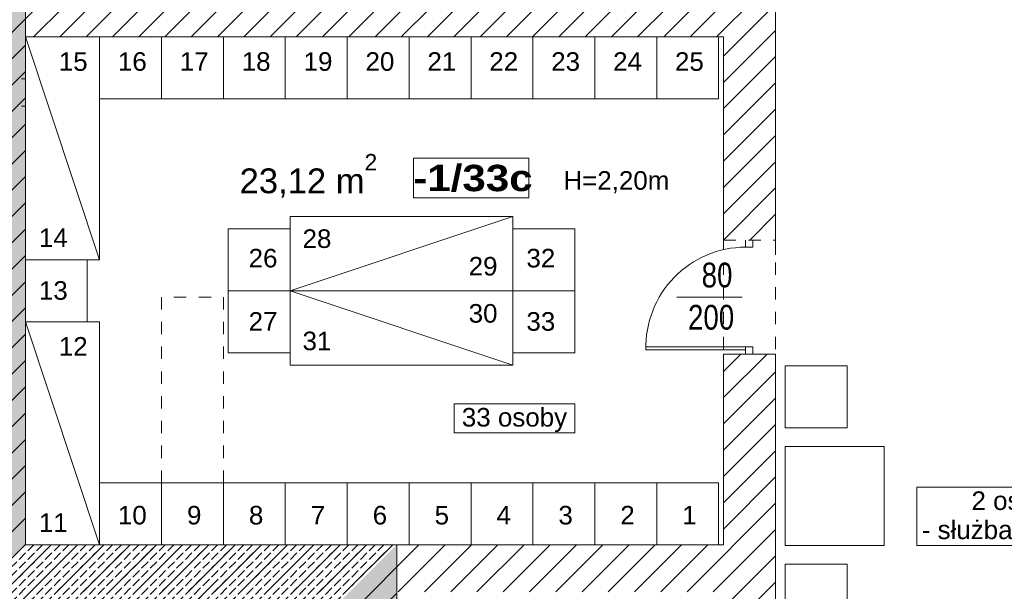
# Model space of a CAD drawing. Header units: millimetres. Extents: x -44596 to 32114, y 34976 to 82978.
# Tile 47 of 63: x 28149 to 28944, y 54908 to 55369. Entities that reach past the tile are written whole.
import ezdxf

# ---------------------------------------------------------------- set-up
doc = ezdxf.new("R2010")
doc.units = ezdxf.units.MM
doc.header["$MEASUREMENT"] = 0
doc.linetypes.add('Dashed-002', pattern=[20, 10, -10])
for name, color, linetype in [('410-Fundamenty', 7, 'Continuous'), ('__PROJEKTOWANE', 7, 'Continuous'), ('__PROJEKTOWANE_WYPOSAŻENIE', 7, 'Continuous'), ('MF-NR', 7, 'Continuous'), ('MF_KRESKOWANIE', 7, 'Continuous'), ('MF_NR', 7, 'Continuous'), ('MF_OKNA', 7, 'Continuous'), ('MF_przerywana', 7, 'Continuous'), ('MF_SCIANY_KONSTR', 7, 'Continuous'), ('MF_WIDOK', 7, 'Continuous')]:
    doc.layers.add(name, color=color, linetype=linetype)
doc.styles.add('GENERATED_STYLE_2', font='txt')
doc.styles.add('GENERATED_STYLE_6', font='txt')
pattern_1 = [(45, (5608535.791, 4486378.817), (-10.606601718, 10.606601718), [])]
pattern_2 = [(45, (5608535.791, 4486378.817), (-7.071067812, 7.071067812), [7.5, -2.5]), (45, (5608535.791, 4486385.888), (-7.071067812, 7.071067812), [7.5, -2.5])]

msp = doc.modelspace()

# ---------------------------------------------------------------- hatches: boundary and pattern name
at = {"layer": '410-Fundamenty', "linetype": 'Continuous', "lineweight": 0}
h = msp.add_hatch(dxfattribs=at)
h.set_pattern_fill('beton', color=251, style=0, pattern_type=2)
h.set_pattern_definition(pattern_2)
h.paths.add_polyline_path([(28128.19, 55795.49), (28128.19, 54920.49), (28153.19, 54945.49), (28153.19, 55820.49)])
h = msp.add_hatch(dxfattribs=at)
h.set_pattern_fill('beton', color=251, style=0, pattern_type=2)
h.set_pattern_definition(pattern_2)
h.paths.add_polyline_path([(28128.19, 54920.49), (28428.19, 54920.49), (28453.19, 54945.49), (28153.19, 54945.49)])
h = msp.add_hatch(dxfattribs=at)
h.set_pattern_fill('beton', color=251, style=0, pattern_type=2)
h.set_pattern_definition(pattern_2)
h.paths.add_polyline_path([(28428.19, 54920.49), (28428.19, 54119.49), (28453.19, 54144.49), (28453.19, 54945.49)])
h = msp.add_hatch(dxfattribs=at)
h.set_pattern_fill('beton', color=251, style=0, pattern_type=2)
h.set_pattern_definition(pattern_2)
h.paths.add_polyline_path([(28123.19, 54915.49), (28423.19, 54915.49), (28428.19, 54920.49), (28128.19, 54920.49)])
h = msp.add_hatch(dxfattribs=at)
h.set_pattern_fill('beton', color=251, style=0, pattern_type=2)
h.set_pattern_definition(pattern_2)
h.paths.add_polyline_path([(28423.19, 54915.49), (28423.19, 54114.49), (28428.19, 54119.49), (28428.19, 54920.49)])
h = msp.add_hatch(dxfattribs=at)
h.set_pattern_fill('beton', color=251, style=0, pattern_type=2)
h.set_pattern_definition(pattern_2)
h.paths.add_polyline_path([(28108.19, 54900.49), (28408.19, 54900.49), (28423.19, 54915.49), (28123.19, 54915.49)])
h = msp.add_hatch(dxfattribs=at)
h.set_pattern_fill('beton', color=251, style=0, pattern_type=2)
h.set_pattern_definition(pattern_2)
h.paths.add_polyline_path([(28408.19, 54900.49), (28408.19, 54099.49), (28423.19, 54114.49), (28423.19, 54915.49)])
at = {"layer": '__PROJEKTOWANE', "linetype": 'Continuous', "lineweight": 13}
h = msp.add_hatch(dxfattribs=at)
h.set_pattern_fill('Bloczki_ceramiczne_kopia_43', color=251, style=0, pattern_type=2)
h.set_pattern_definition([(45, (5608535.79, 4486378.82), (-70.7106781, 70.7106781), [])])
h.paths.add_polyline_path([(29650.19, 54617.49), (29950.19, 54617.49), (29950.19, 55810.49), (29669.19, 55810.49), (29669.19, 56706.54), (30029.29, 56706.54), (30027.37, 56167.49), (30307.19, 56167.49), (30307.19, 54260.49), (30007.19, 54260.49), (30007.19, 53759.49), (28068.19, 53759.49), (28068.19, 54560.49), (27769.23, 54560.49), (27768.21, 55446.69), (26382.36, 55446.62), (26382.36, 55792.49), (28125.19, 55792.49), (28125.19, 54917.49), (28425.19, 54917.49), (28425.19, 54116.49), (29650.19, 54116.49)])
at = {"layer": 'MF_KRESKOWANIE', "linetype": 'Continuous', "lineweight": 13}
h = msp.add_hatch(dxfattribs=at)
h.set_pattern_fill('bloczki_ceramiczne', color=251, style=0, pattern_type=2)
h.set_pattern_definition(pattern_1)
h.paths.add_polyline_path([(28115.19, 54907.49), (28415.19, 54907.49), (28415.19, 54896.49), (28415.19, 54735.49), (28415.19, 54106.49), (28483.19, 54106.49), (28791.19, 54106.49), (28791.19, 53966.49), (28833.19, 53966.49), (29119.88, 53966.49), (29119.88, 53894.49), (29119.88, 53558.49), (29284.88, 53558.49), (29284.88, 53894.49), (29284.88, 53966.49), (29284.88, 54106.49), (29660.19, 54106.49), (29660.19, 54607.49), (29960.19, 54607.49), (29960.19, 54660.49), (29960.19, 55820.49), (29641.19, 55820.49), (28865.19, 55820.49), (28865.19, 55776.49), (28936.19, 55776.49), (28936.19, 55556.49), (28869.19, 55556.49), (28871.19, 55556.49), (28871.19, 55514.49), (29079.19, 55514.49), (29079.19, 55556.49), (28978.19, 55556.49), (28978.19, 55776.49), (29316.19, 55776.49), (29316.19, 55556.49), (29171.19, 55556.49), (29171.19, 55514.49), (29358.19, 55514.49), (29358.19, 55776.49), (29622.19, 55776.49), (29922.19, 55776.49), (29922.19, 55234.49), (29622.19, 55234.49), (29358.19, 55234.49), (29358.19, 55422.49), (29316.19, 55422.49), (29316.19, 55393.49), (29316.19, 55026.49), (29358.19, 55026.49), (29358.19, 55192.49), (29922.19, 55192.49), (29922.19, 54645.49), (29658.19, 54645.49), (29658.19, 54735.49), (29658.19, 54747.49), (29358.19, 54747.49), (29358.19, 54934.49), (29316.19, 54934.49), (29316.19, 54747.49), (29316.19, 54705.49), (29622.19, 54705.49), (29622.19, 54144.49), (29220.19, 54144.49), (29220.19, 54705.49), (29224.19, 54705.49), (29224.19, 54747.49), (29126.19, 54747.49), (29126.19, 54705.49), (29178.19, 54705.49), (29178.19, 54290.49), (29153.19, 54290.49), (29168.19, 54248.49), (29178.19, 54248.49), (29178.19, 54144.49), (28998.19, 54144.49), (28998.19, 54147.49), (28956.19, 54147.49), (28956.19, 54144.49), (28943.19, 54144.49), (28943.19, 54106.49), (29246.88, 54106.49), (29246.88, 54008.49), (29246.88, 53894.49), (29246.53, 53894.49), (29246.53, 53600.49), (29161.88, 53600.49), (29161.88, 53894.49), (29161.88, 53983.49), (29136.88, 54008.49), (28833.19, 54008.49), (28833.19, 54106.49), (28883.19, 54106.49), (28883.19, 54144.49), (28833.19, 54144.49), (28833.19, 54159.49), (28791.19, 54159.49), (28791.19, 54144.49), (28453.19, 54144.49), (28453.19, 54705.49), (28593.19, 54705.49), (28593.19, 54747.49), (28453.19, 54747.49), (28453.19, 54907.49), (28717.19, 54907.49), (28717.19, 54871.49), (28759.19, 54871.49), (28759.19, 55099.49), (28717.19, 55099.49), (28717.19, 54945.49), (28463.19, 54945.49), (28153.19, 54945.49), (28153.19, 55790.1), (28615.74, 55790.44), (28615.87, 55820.49), (28153.19, 55820.49), (28129.19, 55782.49), (28115.19, 55782.49), (28115.19, 54945.49)])
h = msp.add_hatch(dxfattribs=at)
h.set_pattern_fill('bloczki_ceramiczne', color=251, style=0, pattern_type=2)
h.set_pattern_definition(pattern_1)
h.paths.add_polyline_path([(28153.19, 55355.49), (28717.19, 55355.49), (28717.19, 55191.49), (28759.19, 55191.49), (28759.19, 55389.49), (28717.19, 55389.49), (28717.19, 55379.49), (28441.19, 55379.49), (28435.17, 55379.49), (28347.18, 55379.49), (28341.18, 55379.49), (28253.19, 55379.49), (28247.19, 55379.49), (28153.19, 55379.49)])

# ---------------------------------------------------------------- linework, layer by layer
at = {"layer": '410-Fundamenty', "color": 251, "linetype": 'Continuous', "lineweight": 13, "flags": 128}
for points in [[(28153.19, 54945.49), (28153.19, 55820.49)], [(28453.19, 54945.49), (28153.19, 54945.49)], [(28453.19, 54144.49), (28453.19, 54945.49)]]:
    msp.add_lwpolyline(points, dxfattribs=at)
at = {"layer": '__PROJEKTOWANE_WYPOSAŻENIE', "color": 251, "linetype": 'Continuous', "lineweight": 13}
for p, q in [((28213.19, 55175.49), (28153.19, 55355.49)), ((28366.99, 55150.49), (28546.99, 55210.49)), ((28366.99, 55150.49), (28546.99, 55090.49)), ((28213.19, 54945.49), (28153.19, 55125.49))]:
    msp.add_line(p, q, dxfattribs=at)
at = {"layer": '__PROJEKTOWANE_WYPOSAŻENIE', "color": 251, "linetype": 'Continuous', "lineweight": 13, "flags": 128}
for points in [[(28153.19, 55175.49), (28213.19, 55175.49), (28213.19, 55355.49), (28153.19, 55355.49)], [(28263.19, 55355.49), (28213.19, 55355.49), (28213.19, 55305.49), (28263.19, 55305.49)], [(28313.19, 55355.49), (28263.19, 55355.49), (28263.19, 55305.49), (28313.19, 55305.49)], [(28363.19, 55355.49), (28313.19, 55355.49), (28313.19, 55305.49), (28363.19, 55305.49)], [(28413.19, 55355.49), (28363.19, 55355.49), (28363.19, 55305.49), (28413.19, 55305.49)], [(28463.19, 55355.49), (28413.19, 55355.49), (28413.19, 55305.49), (28463.19, 55305.49)], [(28513.19, 55355.49), (28463.19, 55355.49), (28463.19, 55305.49), (28513.19, 55305.49)], [(28563.19, 55355.49), (28513.19, 55355.49), (28513.19, 55305.49), (28563.19, 55305.49)], [(28613.19, 55355.49), (28563.19, 55355.49), (28563.19, 55305.49), (28613.19, 55305.49)], [(28663.19, 55355.49), (28613.19, 55355.49), (28613.19, 55305.49), (28663.19, 55305.49)], [(28713.19, 55355.49), (28663.19, 55355.49), (28663.19, 55305.49), (28713.19, 55305.49)], [(28366.99, 55150.49), (28366.99, 55210.49), (28546.99, 55210.49), (28546.99, 55150.49)], [(28366.99, 55200.49), (28366.99, 55150.49), (28316.99, 55150.49), (28316.99, 55200.49)], [(28546.99, 55150.49), (28546.99, 55200.49), (28596.99, 55200.49), (28596.99, 55150.49)], [(28153.19, 55175.49), (28153.19, 55125.49), (28203.19, 55125.49), (28203.19, 55175.49)], [(28366.99, 55100.49), (28366.99, 55150.49), (28316.99, 55150.49), (28316.99, 55100.49)], [(28366.99, 55150.49), (28366.99, 55090.49), (28546.99, 55090.49), (28546.99, 55150.49)], [(28546.99, 55150.49), (28546.99, 55100.49), (28596.99, 55100.49), (28596.99, 55150.49)], [(28153.19, 54945.49), (28213.19, 54945.49), (28213.19, 55125.49), (28153.19, 55125.49)], [(28817, 55089.84), (28767, 55089.84), (28767, 55039.84), (28817, 55039.84)], [(28499.59, 55059.34), (28596.99, 55059.34), (28596.99, 55035.77), (28499.59, 55035.77)], [(28847, 55024.84), (28767, 55024.84), (28767, 54944.84), (28847, 54944.84)], [(28263.19, 54945.49), (28213.19, 54945.49), (28213.19, 54995.49), (28263.19, 54995.49)], [(28313.19, 54945.49), (28263.19, 54945.49), (28263.19, 54995.49), (28313.19, 54995.49)], [(28363.19, 54945.49), (28313.19, 54945.49), (28313.19, 54995.49), (28363.19, 54995.49)], [(28413.19, 54945.49), (28363.19, 54945.49), (28363.19, 54995.49), (28413.19, 54995.49)], [(28463.19, 54945.49), (28413.19, 54945.49), (28413.19, 54995.49), (28463.19, 54995.49)], [(28513.19, 54945.49), (28463.19, 54945.49), (28463.19, 54995.49), (28513.19, 54995.49)], [(28563.19, 54945.49), (28513.19, 54945.49), (28513.19, 54995.49), (28563.19, 54995.49)], [(28613.19, 54945.49), (28563.19, 54945.49), (28563.19, 54995.49), (28613.19, 54995.49)], [(28663.19, 54945.49), (28613.19, 54945.49), (28613.19, 54995.49), (28663.19, 54995.49)], [(28713.19, 54945.49), (28663.19, 54945.49), (28663.19, 54995.49), (28713.19, 54995.49)], [(28873.36, 54991.99), (29034.89, 54991.99), (29034.89, 54944.84), (28873.36, 54944.84)], [(28817, 54879.84), (28767, 54879.84), (28767, 54929.84), (28817, 54929.84)]]:
    msp.add_lwpolyline(points, close=True, dxfattribs=at)
at = {"layer": '__PROJEKTOWANE_WYPOSAŻENIE', "color": 251, "linetype": 'Dashed-002', "lineweight": 13, "flags": 128}
for points in [[(27730.19, 55321.66), (28153.19, 55321.66)], [(27730.19, 55299.72), (28153.19, 55299.72)]]:
    msp.add_lwpolyline(points, dxfattribs=at)
at = {"layer": '__PROJEKTOWANE_WYPOSAŻENIE', "color": 251, "linetype": 'Dashed-002', "lineweight": 5, "flags": 128}
msp.add_lwpolyline([(28263.19, 54945.49), (28313.19, 54945.49), (28313.19, 55145.49), (28263.19, 55145.49)], close=True, dxfattribs=at)
at = {"layer": 'MF-NR', "color": 251, "linetype": 'Continuous', "lineweight": 13}
for p, q in [((28466.61, 55257.5), (28559.94, 55257.5)), ((28466.61, 55225.61), (28466.61, 55257.5)), ((28559.94, 55257.5), (28559.94, 55225.61))]:
    msp.add_line(p, q, dxfattribs=at)
at = {"layer": 'MF-NR', "color": 251, "linetype": 'Continuous', "lineweight": 13, "flags": 128}
msp.add_lwpolyline([(28559.94, 55225.61), (28466.61, 55225.61)], dxfattribs=at)
at = {"layer": 'MF_OKNA', "color": 251, "linetype": 'Continuous', "lineweight": 13}
for p, q in [((28734.94, 55185.74), (28734.94, 55191.49)), ((28740.69, 55191.49), (28740.69, 55185.74)), ((28740.69, 55185.74), (28734.94, 55185.74)), ((28679.36, 55145.49), (28732.26, 55145.49)), ((28734.94, 55105.24), (28654.44, 55105.24)), ((28734.94, 55102.94), (28654.48, 55102.94)), ((28740.69, 55105.24), (28734.94, 55105.24)), ((28734.94, 55105.24), (28734.94, 55099.49)), ((28740.69, 55099.49), (28740.69, 55105.24)), ((28738.19, 55099.49), (28740.69, 55099.49))]:
    msp.add_line(p, q, dxfattribs=at)
msp.add_arc((28734.94, 55105.24), 80.5, 90, 181.63725, dxfattribs=at)
at = {"layer": 'MF_przerywana', "color": 251, "linetype": 'Dashed-002', "lineweight": 13, "flags": 128}
msp.add_lwpolyline([(28717.19, 55191.49), (28759.19, 55191.49), (28759.19, 55099.49), (28717.19, 55099.49)], close=True, dxfattribs=at)
at = {"layer": 'MF_SCIANY_KONSTR', "color": 251, "linetype": 'Continuous', "lineweight": 13}
for p, q in [((28759.19, 55389.49), (28759.19, 55191.49)), ((28759.19, 55385.49), (28759.19, 55179.49)), ((28717.19, 55355.49), (28153.19, 55355.49)), ((28153.19, 55355.49), (28153.19, 54945.49)), ((28717.19, 55355.49), (28717.19, 55191.49)), ((28717.19, 55099.49), (28717.19, 54945.49)), ((28759.19, 55099.49), (28717.19, 55099.49)), ((28759.19, 55099.49), (28759.19, 54859.49)), ((28759.19, 55099.49), (28759.19, 54871.49)), ((28463.19, 54945.49), (28153.19, 54945.49)), ((28463.19, 54945.49), (28717.19, 54945.49))]:
    msp.add_line(p, q, dxfattribs=at)
at = {"layer": 'MF_WIDOK', "color": 251, "linetype": 'Continuous', "lineweight": 15, "flags": 128}
msp.add_lwpolyline([(28466.61, 55257.5), (28559.94, 55257.5), (28559.94, 55225.61), (28466.61, 55225.61)], close=True, dxfattribs=at)

# ---------------------------------------------------------------- texts
at = {"layer": '__PROJEKTOWANE', "color": 251, "lineweight": 13, "insert": (28326.26, 55225.61), "char_height": 20, "attachment_point": 7, "style": 'GENERATED_STYLE_2'}
msp.add_mtext('{\\fArial|b0|i0|c238|p38;23,12 m{\\H0.66x;\\S2^  ;}}', dxfattribs=at)
at = {"layer": '__PROJEKTOWANE', "color": 251, "linetype": 'Continuous', "lineweight": 13, "insert": (28630.59, 55247.14), "char_height": 15, "attachment_point": 2, "style": 'GENERATED_STYLE_2'}
msp.add_mtext('\\A1;{\\pqc;\\fArial|b0|i0|c238|p38;H=2,20m}', dxfattribs=at)
at = {"layer": '__PROJEKTOWANE_WYPOSAŻENIE', "color": 251, "linetype": 'Continuous', "lineweight": 13, "char_height": 15, "attachment_point": 2, "style": 'GENERATED_STYLE_2'}
for s, insert in [('\\A1;{\\pqc;\\fArial|b0|i0|c238|p38;15}', (28191.85, 55343.16)), ('\\A1;{\\pqc;\\fArial|b0|i0|c238|p38;16}', (28239.6, 55343.16)), ('\\A1;{\\pqc;\\fArial|b0|i0|c238|p38;17}', (28289.6, 55343.16)), ('\\A1;{\\pqc;\\fArial|b0|i0|c238|p38;18}', (28339.6, 55343.16)), ('\\A1;{\\pqc;\\fArial|b0|i0|c238|p38;19}', (28389.6, 55343.16)), ('\\A1;{\\pqc;\\fArial|b0|i0|c238|p38;20}', (28439.6, 55343.16)), ('\\A1;{\\pqc;\\fArial|b0|i0|c238|p38;21}', (28489.6, 55343.16)), ('\\A1;{\\pqc;\\fArial|b0|i0|c238|p38;22}', (28539.6, 55343.16)), ('\\A1;{\\pqc;\\fArial|b0|i0|c238|p38;23}', (28589.6, 55343.16)), ('\\A1;{\\pqc;\\fArial|b0|i0|c238|p38;24}', (28639.6, 55343.16)), ('\\A1;{\\pqc;\\fArial|b0|i0|c238|p38;25}', (28689.6, 55343.16)), ('\\A1;{\\pqc;\\fArial|b0|i0|c238|p38;14}', (28175.78, 55200.87)), ('\\A1;{\\pqc;\\fArial|b0|i0|c238|p38;28}', (28388.75, 55200.14)), ('\\A1;{\\pqc;\\fArial|b0|i0|c238|p38;26}', (28345.19, 55184.4)), ('\\A1;{\\pqc;\\fArial|b0|i0|c238|p38;32}', (28569.58, 55184.4)), ('\\A1;{\\pqc;\\fArial|b0|i0|c238|p38;29}', (28522.94, 55177.9)), ('\\A1;{\\pqc;\\fArial|b0|i0|c238|p38;13}', (28175.78, 55158.3)), ('\\A1;{\\pqc;\\fArial|b0|i0|c238|p38;27}', (28345.19, 55133.3)), ('\\A1;{\\pqc;\\fArial|b0|i0|c238|p38;30}', (28522.94, 55139.81)), ('\\A1;{\\pqc;\\fArial|b0|i0|c238|p38;33}', (28569.58, 55133.3)), ('\\A1;{\\pqc;\\fArial|b0|i0|c238|p38;31}', (28388.75, 55117.56)), ('\\A1;{\\pqc;\\fArial|b0|i0|c238|p38;12}', (28191.85, 55113.16)), ('\\A1;{\\pqc;\\fArial|b0|i0|c238|p38;33 osoby}', (28548.29, 55055.91)), ('\\A1;{\\pqc;\\fArial|b0|i0|c238|p38;10}', (28239.6, 54976.86)), ('\\A1;{\\pqc;\\fArial|b0|i0|c238|p38;9}', (28289.6, 54976.86)), ('\\A1;{\\pqc;\\fArial|b0|i0|c238|p38;8}', (28339.6, 54976.86)), ('\\A1;{\\pqc;\\fArial|b0|i0|c238|p38;7}', (28389.6, 54976.86)), ('\\A1;{\\pqc;\\fArial|b0|i0|c238|p38;6}', (28439.6, 54976.86)), ('\\A1;{\\pqc;\\fArial|b0|i0|c238|p38;5}', (28489.6, 54976.86)), ('\\A1;{\\pqc;\\fArial|b0|i0|c238|p38;4}', (28539.6, 54976.86)), ('\\A1;{\\pqc;\\fArial|b0|i0|c238|p38;3}', (28589.6, 54976.86)), ('\\A1;{\\pqc;\\fArial|b0|i0|c238|p38;2}', (28639.6, 54976.86)), ('\\A1;{\\pqc;\\fArial|b0|i0|c238|p38;1}', (28689.6, 54976.86)), ('\\A1;{\\pqc;\\fArial|b0|i0|c238|p38;11}', (28175.78, 54970.87))]:
    msp.add_mtext(s, dxfattribs=dict(at, insert=insert))
at = {"layer": '__PROJEKTOWANE_WYPOSAŻENIE', "color": 251, "linetype": 'Continuous', "lineweight": 13, "insert": (28954.12, 54988.56), "char_height": 15, "attachment_point": 2, "line_spacing_factor": 0.940471, "style": 'GENERATED_STYLE_2'}
msp.add_mtext('\\A1;{\\pqc;\\fArial|b0|i0|c238|p38;2 osoby\\P\\pqc;\\fArial|b0|i0|c238|p38;- służba schronu}', dxfattribs=at)
at = {"layer": 'MF_NR', "color": 251, "linetype": 'Continuous', "lineweight": 13, "insert": (28466.52, 55230.38), "char_height": 21.2625, "attachment_point": 7, "style": 'GENERATED_STYLE_6'}
msp.add_mtext('\\A1;{\\pql;\\fArial Black|b0|i0|c238|p38;-1/33c}', dxfattribs=at)
at = {"layer": 'MF_OKNA', "color": 251, "linetype": 'Continuous', "lineweight": 13, "char_height": 20, "attachment_point": 4, "style": 'GENERATED_STYLE_2'}
for s, insert in [('\\A1;{\\W0.800000x;\\pql;\\fArial|b0|i0|c238|p38;80}', (28699.47, 55163.13)), ('\\A1;{\\W0.800000x;\\pql;\\fArial|b0|i0|c238|p38;200}', (28688.45, 55129.03))]:
    msp.add_mtext(s, dxfattribs=dict(at, insert=insert))

doc.saveas('drawing.dxf')
